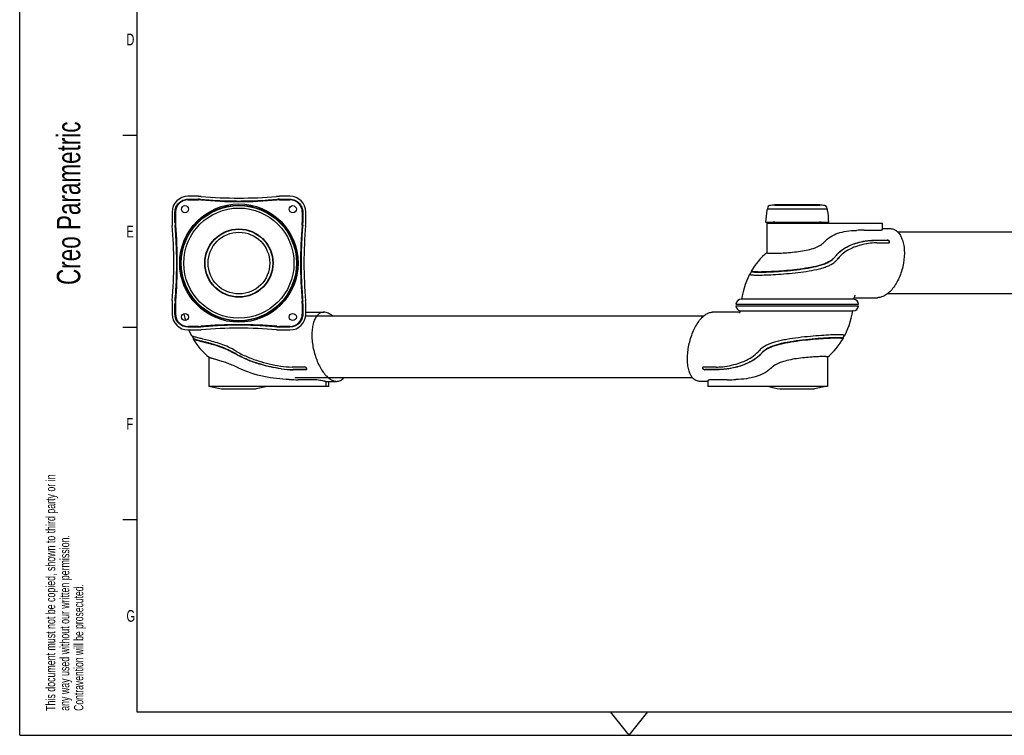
# Model space of a CAD drawing. Extents: x 0 to 420, y 0 to 297.
# Tile 1 of 7: x 0 to 210, y 0 to 153. Entities that reach past the tile are written whole.
import ezdxf

# ---------------------------------------------------------------- set-up
doc = ezdxf.new("R2010")
doc.units = 0
doc.header["$LTSCALE"] = 23.1
for name, color, linetype in [('100350_DXF_CONTINUOUS_LINE', 7, 'CONTINUOUS'), ('102161_DXF_CONTINUOUS_LINE', 7, 'CONTINUOUS'), ('102162_DXF_CONTINUOUS_LINE', 7, 'CONTINUOUS'), ('102163_DXF_CONTINUOUS_LINE', 7, 'CONTINUOUS'), ('102200_DXF_CONTINUOUS_LINE', 7, 'CONTINUOUS'), ('102205_DXF_FORMAT', 7, 'CONTINUOUS'), ('105-5481_DXF_CONTINUOUS_LI', 7, 'CONTINUOUS')]:
    doc.layers.add(name, color=color, linetype=linetype)
doc.styles.get("Standard").update_dxf_attribs({"font": 'txt', "width": 0.7})

# ---------------------------------------------------------------- blocks, each defined once
blk = doc.blocks.new('SYMBOL_16_BL0', base_point=(7.49, 145.42))
at = {"layer": '102205_DXF_FORMAT', "color": 7, "linetype": 'CONTINUOUS'}
for q in [(0, 14.98), (14.98, 0)]:
    blk.add_line((0, 0), q, dxfattribs=at)
for s, height, width, p in [('Denna ritning får ej utan vårt medgivande kopieras, eller', 1.9979, 0.687469, (7.64, 212.55)), ('eljest obehörigen användas. Överträdelse härav beivras', 1.9979, 0.686067, (10.63, 212.55)), ('med stöd av gällande lag.', 1.9979, 0.696, (13.63, 212.55)), ('Creo Parametric', 4.9947, 0.71746, (12.92, 96.09)), ('This document must not be copied, shown to third party or in', 1.9979, 0.704762, (7.58, 5.22)), ('any way used without our written permission.', 1.9979, 0.705628, (10.58, 5.22)), ('Contravention will be prosecuted.', 1.9979, 0.684704, (13.57, 5.22))]:
    blk.add_text(s, height=height, rotation=90, dxfattribs=dict(at, width=width)).set_placement(p)

msp = doc.modelspace()

# ---------------------------------------------------------------- linework, layer by layer
at = {"layer": '100350_DXF_CONTINUOUS_LINE', "color": 7, "linetype": 'CONTINUOUS'}
for p, q in [((38.1, 115.01), (35.88, 115.01)), ((57.63, 115.01), (55.41, 115.01)), ((32.5, 111.63), (32.5, 109.41)), ((61, 109.41), (61, 111.63)), ((32.5, 92.11), (32.5, 89.88)), ((61, 89.88), (61, 92.11)), ((35.88, 86.51), (38.1, 86.51)), ((55.41, 86.51), (57.63, 86.51))]:
    msp.add_line(p, q, dxfattribs=at)
for centre, radius in [((46.75, 100.76), 12.63), ((46.75, 100.76), 12.38), ((46.75, 100.76), 12.29), ((35.25, 112.26), 0.756), ((46.75, 100.76), 11.75), ((58.25, 112.26), 0.756), ((46.75, 100.76), 7.29), ((46.75, 100.76), 7.22), ((35.25, 89.26), 0.756), ((58.25, 89.26), 0.756)]:
    msp.add_circle(centre, radius, dxfattribs=at)
for centre, radius, start, end in [((35.88, 111.63), 3.38, 90, 180), ((35.88, 111.63), 2.68, 90.0744, 179.9258), ((35.88, 111.63), 2.64, 90.0743, 179.9257), ((38.1, 107.88), 7.12, 85.0355, 90), ((38.1, 107.88), 6.51, 85.0461, 90.0114), ((38.11, 107.88), 6.43, 85.0805, 90.0433), ((38.11, 107.88), 6.39, 85.0795, 90.0423), ((46.77, 208.32), 94.38, 265.0715, 269.9913), ((46.77, 208.32), 94.43, 265.0711, 269.9906), ((46.75, 207.46), 92.83, 265.0355, 274.9645), ((46.74, 208.32), 94.38, 270.0087, 274.9285), ((46.74, 208.32), 94.43, 270.0094, 274.9289), ((55.41, 107.88), 7.12, 90, 94.9645), ((55.41, 107.88), 6.51, 89.9886, 94.9539), ((55.4, 107.88), 6.43, 89.9567, 94.9195), ((55.4, 107.88), 6.39, 89.9577, 94.9205), ((57.63, 111.63), 3.38, 0, 90), ((57.63, 111.63), 2.68, 0.0744, 89.9258), ((57.63, 111.63), 2.64, 0.0743, 89.9257), ((39.63, 109.41), 7.12, 180, 184.9645), ((39.63, 109.41), 6.51, 179.9886, 184.9539), ((39.63, 109.4), 6.43, 179.9567, 184.9195), ((39.63, 109.4), 6.39, 179.9577, 184.9205), ((53.88, 109.4), 6.39, 355.0795, 0.0423), ((53.88, 109.4), 6.43, 355.0805, 0.0433), ((53.88, 109.41), 6.51, 355.0461, 0.0114), ((53.88, 109.41), 7.12, 355.0355, 360), ((-59.95, 100.76), 92.83, 355.0355, 4.9645), ((-60.47, 100.76), 94.05, 355.0629, 4.9371), ((-60.45, 100.76), 94.07, 355.0617, 4.9383), ((153.96, 100.76), 94.07, 175.0617, 184.9383), ((153.98, 100.76), 94.05, 175.0629, 184.9371), ((153.46, 100.76), 92.83, 175.0355, 184.9645), ((39.63, 92.11), 7.12, 175.0355, 180), ((39.63, 92.1), 6.51, 175.0461, 180.0114), ((39.63, 92.11), 6.43, 175.0805, 180.0433), ((39.63, 92.11), 6.39, 175.0795, 180.0423), ((53.88, 92.11), 6.39, 359.9577, 4.9205), ((53.88, 92.11), 6.43, 359.9567, 4.9195), ((53.88, 92.1), 6.51, 359.9886, 4.9539), ((53.88, 92.11), 7.12, 0, 4.9645), ((35.88, 89.88), 3.38, 180, 270), ((35.88, 89.88), 2.68, 180.0744, 269.9258), ((35.88, 89.88), 2.64, 180.0743, 269.9257), ((57.63, 89.88), 3.38, 270, 360), ((57.63, 89.88), 2.68, 270.0744, 359.9258), ((57.63, 89.88), 2.64, 270.0743, 359.9257), ((38.11, 93.63), 6.39, 269.9577, 274.9205), ((38.11, 93.63), 6.43, 269.9567, 274.9195), ((38.1, 93.63), 6.51, 269.9886, 274.9539), ((38.1, 93.63), 7.12, 270, 274.9645), ((46.77, -6.81), 94.43, 90.0094, 94.9289), ((46.77, -6.8), 94.38, 90.0087, 94.9285), ((46.75, -5.95), 92.83, 85.0355, 94.9645), ((46.74, -6.81), 94.43, 85.0711, 89.9906), ((46.74, -6.8), 94.38, 85.0715, 89.9913), ((55.41, 93.63), 7.12, 265.0355, 270), ((55.41, 93.63), 6.51, 265.0461, 270.0114), ((55.4, 93.63), 6.39, 265.0795, 270.0423), ((55.4, 93.63), 6.43, 265.0805, 270.0433)]:
    msp.add_arc(centre, radius, start, end, dxfattribs=at)
for points, knots in [([(33.12, 111.64), (33.12, 111.99), (33.27, 112.72), (33.88, 113.63), (34.8, 114.24), (35.52, 114.39), (35.88, 114.39)], [0, 0, 0, 0, 0.249927, 0.5, 0.750069, 1, 1, 1, 1]), ([(38.67, 114.37), (39, 114.34), (39.67, 114.28), (41.02, 114.19), (42.71, 114.09), (44.73, 114.03), (46.08, 114.01), (46.75, 114.01)], [0, 0, 0, 0, 0.124985, 0.24998, 0.499982, 0.74999, 1, 1, 1, 1]), ([(46.75, 114.01), (47.43, 114.01), (48.78, 114.03), (50.8, 114.09), (52.49, 114.19), (53.84, 114.28), (54.51, 114.34), (54.84, 114.37)], [0, 0, 0, 0, 0.25001, 0.500018, 0.75002, 0.875015, 1, 1, 1, 1]), ([(57.63, 114.39), (57.99, 114.39), (58.72, 114.24), (59.63, 113.63), (60.24, 112.72), (60.39, 111.99), (60.39, 111.64)], [0, 0, 0, 0, 0.249928, 0.500002, 0.750071, 1, 1, 1, 1]), ([(33.15, 92.67), (33.21, 93.34), (33.31, 94.69), (33.4, 96.37), (33.45, 97.72), (33.49, 99.07), (33.51, 101.43), (33.45, 104.13), (33.32, 106.49), (33.23, 107.84), (33.18, 108.51), (33.15, 108.85)], [0, 0, 0, 0, 0.124989, 0.249992, 0.312496, 0.375, 0.500007, 0.750005, 0.875008, 0.937507, 1, 1, 1, 1]), ([(60.36, 108.85), (60.3, 108.17), (60.2, 106.83), (60.11, 105.14), (60.06, 103.79), (60.02, 102.44), (60, 100.08), (60.06, 97.38), (60.19, 95.02), (60.28, 93.68), (60.33, 93), (60.36, 92.67)], [0, 0, 0, 0, 0.124989, 0.249992, 0.312496, 0.375, 0.500007, 0.750005, 0.875008, 0.937507, 1, 1, 1, 1]), ([(35.88, 87.12), (35.52, 87.12), (34.79, 87.27), (33.88, 87.88), (33.27, 88.8), (33.12, 89.52), (33.12, 89.88)], [0, 0, 0, 0, 0.249928, 0.500002, 0.750071, 1, 1, 1, 1]), ([(60.39, 89.88), (60.39, 89.52), (60.24, 88.8), (59.63, 87.88), (58.71, 87.27), (57.99, 87.12), (57.63, 87.12)], [0, 0, 0, 0, 0.249927, 0.5, 0.750069, 1, 1, 1, 1]), ([(46.75, 87.5), (46.08, 87.5), (44.73, 87.49), (42.71, 87.42), (41.02, 87.33), (39.67, 87.23), (39, 87.18), (38.67, 87.15)], [0, 0, 0, 0, 0.25001, 0.500018, 0.75002, 0.875015, 1, 1, 1, 1]), ([(54.84, 87.15), (54.51, 87.18), (53.84, 87.23), (52.49, 87.33), (50.8, 87.42), (48.78, 87.49), (47.43, 87.5), (46.75, 87.5)], [0, 0, 0, 0, 0.124985, 0.24998, 0.499982, 0.74999, 1, 1, 1, 1])]:
    msp.add_open_spline(points, degree=3, knots=knots, dxfattribs=at)
for points in [[(35.88, 114.39), (36.62, 114.39), (37.36, 114.39), (38.1, 114.39)], [(38.1, 114.31), (37.36, 114.31), (36.62, 114.31), (35.88, 114.31)], [(35.88, 114.27), (36.62, 114.27), (37.36, 114.27), (38.1, 114.27)], [(55.41, 114.39), (56.15, 114.39), (56.89, 114.39), (57.63, 114.39)], [(57.63, 114.31), (56.89, 114.31), (56.15, 114.31), (55.41, 114.31)], [(55.41, 114.27), (56.15, 114.27), (56.89, 114.27), (57.63, 114.27)], [(33.12, 109.41), (33.12, 110.15), (33.12, 110.89), (33.12, 111.64)], [(33.21, 111.63), (33.2, 110.89), (33.2, 110.15), (33.2, 109.41)], [(33.24, 109.41), (33.24, 110.15), (33.24, 110.89), (33.24, 111.63)], [(60.27, 111.63), (60.27, 110.89), (60.27, 110.15), (60.27, 109.41)], [(60.31, 109.41), (60.31, 110.15), (60.31, 110.89), (60.3, 111.63)], [(60.39, 111.64), (60.39, 110.89), (60.39, 110.15), (60.39, 109.41)], [(33.12, 89.88), (33.12, 90.62), (33.12, 91.36), (33.12, 92.1)], [(33.2, 92.11), (33.2, 91.36), (33.2, 90.62), (33.21, 89.88)], [(33.24, 89.88), (33.24, 90.62), (33.24, 91.36), (33.24, 92.11)], [(60.27, 92.11), (60.27, 91.36), (60.27, 90.62), (60.27, 89.88)], [(60.3, 89.88), (60.31, 90.62), (60.31, 91.36), (60.31, 92.11)], [(60.39, 92.1), (60.39, 91.36), (60.39, 90.62), (60.39, 89.88)], [(38.1, 87.24), (37.36, 87.24), (36.62, 87.25), (35.88, 87.25)], [(35.88, 87.21), (36.62, 87.21), (37.36, 87.21), (38.1, 87.2)], [(38.1, 87.12), (37.36, 87.12), (36.62, 87.12), (35.88, 87.12)], [(57.63, 87.25), (56.89, 87.25), (56.15, 87.24), (55.41, 87.24)], [(55.41, 87.2), (56.15, 87.21), (56.89, 87.21), (57.63, 87.21)], [(57.63, 87.12), (56.89, 87.12), (56.15, 87.12), (55.41, 87.12)]]:
    msp.add_open_spline(points, degree=3, dxfattribs=at)
at = {"layer": '102161_DXF_CONTINUOUS_LINE', "color": 7, "linetype": 'CONTINUOUS'}
msp.add_circle((46.75, 100.76), 6.58, dxfattribs=at)
at = {"layer": '102162_DXF_CONTINUOUS_LINE', "color": 7, "linetype": 'CONTINUOUS'}
for p, q in [((239.21, 107.33), (187.32, 107.33)), ((239.21, 94.18), (185.03, 94.18))]:
    msp.add_line(p, q, dxfattribs=at)
at = {"layer": '102163_DXF_CONTINUOUS_LINE', "color": 7, "linetype": 'CONTINUOUS'}
for p, q in [((60.98, 89.48), (145.89, 89.48)), ((58.66, 76.33), (143.47, 76.33))]:
    msp.add_line(p, q, dxfattribs=at)
at = {"layer": '102200_DXF_CONTINUOUS_LINE', "color": 7, "linetype": 'CONTINUOUS'}
for p, q in [((159.4, 102.98), (159.4, 109.26)), ((159.4, 109.26), (184.04, 109.26)), ((184.04, 107.98), (184.04, 109.26)), ((180.13, 107.78), (183.29, 107.78)), ((184.04, 108.13), (185.55, 108.13)), ((182.51, 105.62), (185.04, 105.62)), ((182.54, 105.66), (185.07, 105.66)), ((182.81, 105.08), (182.78, 105.08)), ((182.81, 105.08), (185.34, 105.08)), ((180.61, 104.89), (180.6, 104.88)), ((156.11, 99.01), (155.77, 98.4)), ((157.5, 98.2), (157.55, 98.2)), ((153.94, 93.09), (153.98, 93.09)), ((156.13, 93.09), (153.98, 93.09)), ((174.23, 93.09), (156.13, 93.09)), ((178.01, 93.38), (182.98, 93.38)), ((152.73, 92.01), (178.93, 92.01)), ((152.73, 91.66), (178.93, 91.66)), ((158.2, 90.57), (176.09, 90.57)), ((176.09, 90.57), (177.68, 90.57)), ((177.73, 90.57), (177.68, 90.57)), ((61, 90.28), (64.88, 90.28)), ((153.55, 90.28), (147.71, 90.28)), ((36.75, 85.2), (37.04, 84.67)), ((37.02, 84.71), (37.01, 84.7)), ((175.57, 84.71), (175.91, 85.33)), ((157.73, 82.11), (157.47, 81.83)), ((40.32, 80.7), (40.32, 74.41)), ((172.27, 80.71), (172.27, 74.41)), ((55.66, 78.77), (55.68, 78.77)), ((60.76, 78.58), (58.09, 78.58)), ((61, 78), (58.33, 78)), ((61.02, 78.04), (58.35, 78.04)), ((148.52, 78.58), (145.85, 78.58)), ((148.75, 78), (146.08, 78)), ((148.78, 78.04), (146.11, 78.04)), ((148.52, 78.58), (148.54, 78.58)), ((150.86, 78.78), (150.87, 78.78)), ((62.72, 75.88), (59.38, 75.88)), ((146.74, 75.66), (146.74, 74.41)), ((150.96, 75.88), (147.62, 75.88)), ((65.85, 74.41), (40.32, 74.41)), ((40.69, 74.41), (43.06, 73.94)), ((43.06, 73.94), (50.45, 73.94)), ((52.82, 74.41), (50.45, 73.94)), ((65.37, 74.41), (65.37, 75.53)), ((65.37, 75.53), (67.6, 75.53)), ((65.85, 75.53), (65.85, 74.41)), ((146.74, 75.53), (144.99, 75.53)), ((172.27, 74.41), (146.74, 74.41)), ((162.13, 73.94), (169.53, 73.94)), ((171.9, 74.41), (169.53, 73.94))]:
    msp.add_line(p, q, dxfattribs=at)
for points in [[(159.4, 103.01), (158.95, 102.62), (158.44, 102.14), (157.96, 101.64), (157.5, 101.12), (157.07, 100.58), (156.67, 100.02), (156.29, 99.45), (156.07, 99.09)], [(155.71, 98.43), (155.6, 98.23), (155.3, 97.57), (155.01, 96.89), (154.75, 96.18), (154.51, 95.42), (154.3, 94.62), (154.11, 93.78), (153.98, 93.09)], [(177.93, 93.07), (177.95, 93.13), (177.97, 93.23), (177.99, 93.32), (178.02, 93.4), (178.04, 93.48), (178.07, 93.56), (178.09, 93.63), (178.11, 93.69), (178.13, 93.74), (178.15, 93.79), (178.17, 93.83), (178.19, 93.86), (178.2, 93.89), (178.21, 93.91), (178.21, 93.92)], [(153.67, 90.61), (153.65, 90.55), (153.63, 90.48), (153.61, 90.42), (153.58, 90.36), (153.56, 90.31), (153.54, 90.26), (153.52, 90.22), (153.5, 90.18), (153.48, 90.15), (153.47, 90.13), (153.45, 90.1), (153.44, 90.09), (153.43, 90.07), (153.43, 90.07), (153.43, 90.06)], [(175.97, 85.29), (176.05, 85.44), (176.36, 86.09), (176.64, 86.77), (176.91, 87.48), (177.15, 88.23), (177.36, 89.03), (177.55, 89.86), (177.68, 90.57)], [(35.02, 89.97), (35.04, 89.86), (35.23, 89.03), (35.37, 88.51)], [(36.06, 86.51), (36.23, 86.09), (36.54, 85.44), (36.62, 85.29)], [(36.98, 84.63), (37.22, 84.23), (37.6, 83.66), (38.01, 83.1), (38.44, 82.57), (38.89, 82.05), (39.38, 81.55), (39.89, 81.07), (40.34, 80.68)], [(172.27, 80.7), (172.7, 81.07), (173.21, 81.55), (173.7, 82.05), (174.15, 82.57), (174.58, 83.1), (174.99, 83.66), (175.36, 84.23), (175.61, 84.63)]]:
    msp.add_lwpolyline(points, dxfattribs=at)
for centre, radius, start, end in [((165.83, 85), 25, 101.1016, 104.0341), ((165.83, 85), 25, 75.9659, 78.8984), ((180.07, 61.54), 46.24, 89.9224, 92.0179), ((182.36, 93.43), 12.23, 99.5203, 99.7466), ((185.34, 105.37), 0.287, 269.9323, 277.052), ((179.44, 97.92), 6.95, 133.7978, 142.2109), ((179.6, 97.76), 7.18, 133.4013, 133.8314), ((183.05, 91.84), 13.28, 100.4215, 100.5966), ((170.81, 104.61), 3.97, 313.1146, 321.4693), ((170.81, 104.61), 3.96, 321.471, 322.2077), ((171.05, 104.35), 4.36, 311.5776, 313.1341), ((171.1, 104.3), 4.29, 313.1339, 322.207), ((179.72, 97.55), 6.67, 133.3528, 142.1648), ((179.8, 97.54), 6.73, 133.395, 142.1484), ((153.98, 91.83), 1.26, 92, 172.0324), ((177.68, 91.83), 1.26, 7.9676, 79.1965), ((153.98, 91.83), 1.26, 187.9676, 256.7797), ((177.68, 91.83), 1.26, 272, 352.0324), ((174.65, 61.76), 23.7, 90.0006, 90.1252), ((161.29, 78.69), 4.93, 135.5961, 136.2076), ((152.46, 86.61), 7.68, 316.3121, 316.6913), ((152.48, 86.6), 7.66, 316.691, 318.0469), ((161.55, 78.45), 4.54, 137.434, 138.0472), ((161.55, 78.44), 4.55, 136.2092, 137.4336), ((58.82, 99.3), 20.77, 261.0901, 261.2499), ((58.09, 94.6), 16.02, 261.3405, 269.9926), ((58.73, 99.11), 21.14, 261.9663, 262.1246), ((58.36, 96.45), 18.41, 262.0205, 269.9819), ((58.33, 96.3), 18.3, 262.1487, 269.9791), ((148.23, 93.83), 15.28, 279.749, 279.9116), ((148.9, 92.23), 14.23, 278.8902, 279.0984), ((59.38, 137.93), 62.05, 268.2593, 270), ((151.02, 128.51), 52.63, 269.9346, 271.8911), ((165.83, 98.66), 25, 255.9659, 261.4913)]:
    msp.add_arc(centre, radius, start, end, dxfattribs=at)
msp.add_ellipse((65.37, 82.91), major_axis=(0, 7.38), ratio=0.522677, start_param=-3.215589, end_param=-3.141517, dxfattribs=at)
for points, knots in [([(171.65, 105.3), (172.01, 105.72), (172.89, 106.46), (174.52, 107.2), (176.4, 107.62), (177.74, 107.73), (178.44, 107.75)], [0, 0, 0, 0, 0.224394, 0.458694, 0.715575, 1, 1, 1, 1]), ([(185.55, 108.13), (185.82, 108.13), (186.38, 108.03), (187.14, 107.58), (187.75, 106.86), (188.22, 105.92), (188.54, 104.79), (188.75, 103.05), (188.59, 100.7), (187.93, 98.41), (187.12, 96.7), (186.42, 95.58), (185.62, 94.65), (184.77, 93.95), (183.89, 93.5), (183.27, 93.38), (182.98, 93.38)], [0, 0, 0, 0, 0.043969, 0.08903, 0.138486, 0.194198, 0.256605, 0.325127, 0.474988, 0.630611, 0.705916, 0.777043, 0.842489, 0.90129, 0.953374, 1, 1, 1, 1]), ([(183.29, 107.78), (183.4, 107.78), (183.58, 107.79), (183.79, 107.82), (183.92, 107.87), (183.99, 107.9), (184.04, 107.95), (184.04, 107.98)], [0, 0, 0, 0, 0.391908, 0.691769, 0.804219, 0.891515, 1, 1, 1, 1]), ([(160.56, 102.85), (160.95, 102.85), (161.82, 102.87), (163.24, 102.95), (164.85, 103.08), (166.51, 103.28), (168.12, 103.57), (169.57, 103.97), (170.77, 104.52), (171.4, 105.03), (171.65, 105.3)], [0, 0, 0, 0, 0.100563, 0.226422, 0.36856, 0.516865, 0.661096, 0.792374, 0.905389, 1, 1, 1, 1]), ([(174.67, 102.98), (175.02, 103.31), (175.81, 103.92), (177.17, 104.62), (178.67, 105.15), (179.74, 105.39), (180.29, 105.48)], [0, 0, 0, 0, 0.234727, 0.476021, 0.730108, 1, 1, 1, 1]), ([(174.67, 102.98), (175.09, 103.37), (175.96, 104), (177.36, 104.67), (178.77, 105.14), (179.75, 105.36), (180.26, 105.44)], [0, 0, 0, 0, 0.279643, 0.513656, 0.749738, 1, 1, 1, 1]), ([(180.26, 105.44), (180.44, 105.47), (181.18, 105.58), (181.94, 105.62), (182.51, 105.62)], [0, 0, 0, 0, 0.235409, 1, 1, 1, 1]), ([(180.34, 105.49), (180.52, 105.52), (181.25, 105.63), (181.99, 105.66), (182.54, 105.66)], [0, 0, 0, 0, 0.24284, 1, 1, 1, 1]), ([(182.78, 105.08), (182.6, 105.08), (181.89, 105.06), (181.17, 104.99), (180.65, 104.89)], [0, 0, 0, 0, 0.256397, 1, 1, 1, 1]), ([(185.51, 105.18), (185.51, 105.23), (185.49, 105.33), (185.41, 105.45), (185.27, 105.57), (185.13, 105.62), (185.04, 105.62)], [0, 0, 0, 0, 0.212395, 0.404972, 0.613025, 1, 1, 1, 1]), ([(185.51, 105.16), (185.52, 105.18), (185.55, 105.23), (185.54, 105.31), (185.51, 105.4), (185.43, 105.52), (185.28, 105.62), (185.14, 105.66), (185.07, 105.66)], [0, 0, 0, 0, 0.096029, 0.201438, 0.320829, 0.453577, 0.73754, 1, 1, 1, 1]), ([(185.37, 105.08), (185.4, 105.08), (185.45, 105.1), (185.5, 105.14), (185.51, 105.16)], [0, 0, 0, 0, 0.52369, 1, 1, 1, 1]), ([(159.4, 102.98), (159.4, 102.97), (159.42, 102.94), (159.48, 102.92), (159.57, 102.9), (159.71, 102.88), (159.87, 102.87), (160.16, 102.85), (160.39, 102.85), (160.56, 102.85)], [0, 0, 0, 0, 0.031493, 0.083853, 0.164166, 0.27383, 0.412908, 0.580921, 1, 1, 1, 1]), ([(180.6, 104.88), (180.07, 104.78), (179.04, 104.54), (177.59, 104.02), (176.28, 103.34), (175.52, 102.76), (175.18, 102.43)], [0, 0, 0, 0, 0.27093, 0.525508, 0.76639, 1, 1, 1, 1]), ([(157.55, 98.2), (158.1, 98.2), (159.33, 98.24), (161.33, 98.34), (163.59, 98.5), (165.97, 98.74), (168.32, 99.07), (170.19, 99.43), (171.56, 99.82), (172.46, 100.16), (173.27, 100.56), (173.74, 100.91), (173.95, 101.09)], [0, 0, 0, 0, 0.098163, 0.219486, 0.356576, 0.501113, 0.644497, 0.778625, 0.840148, 0.897334, 0.950312, 1, 1, 1, 1]), ([(173.52, 101.72), (173.32, 101.53), (172.88, 101.19), (172.11, 100.79), (171.24, 100.45), (169.92, 100.07), (168.11, 99.71), (165.85, 99.39), (163.57, 99.15), (161.41, 98.99), (159.49, 98.89), (158.32, 98.86), (157.79, 98.86)], [0, 0, 0, 0, 0.049919, 0.10323, 0.160769, 0.22262, 0.357243, 0.500874, 0.645352, 0.782068, 0.902731, 1, 1, 1, 1]), ([(157.84, 98.83), (158.44, 98.83), (159.77, 98.86), (161.95, 98.99), (164.4, 99.19), (166.92, 99.49), (169.22, 99.88), (171.1, 100.36), (172.49, 100.92), (173.2, 101.42), (173.48, 101.68)], [0, 0, 0, 0, 0.110407, 0.249206, 0.40567, 0.569232, 0.721089, 0.840254, 0.928996, 1, 1, 1, 1]), ([(156.12, 99), (156.1, 99.01), (156.07, 99.03), (156.06, 99.06), (156.07, 99.08), (156.07, 99.08)], [0, 0, 0, 0, 0.564237, 0.777508, 1, 1, 1, 1]), ([(157.79, 98.86), (157.58, 98.86), (157.21, 98.87), (156.72, 98.89), (156.39, 98.92), (156.21, 98.96), (156.14, 98.98), (156.12, 99)], [0, 0, 0, 0, 0.372961, 0.666011, 0.875082, 0.947832, 1, 1, 1, 1]), ([(156.18, 98.96), (156.2, 98.95), (156.27, 98.93), (156.45, 98.89), (156.77, 98.85), (157.26, 98.83), (157.63, 98.83), (157.84, 98.83)], [0, 0, 0, 0, 0.052328, 0.125232, 0.334611, 0.627615, 1, 1, 1, 1]), ([(155.71, 98.43), (155.7, 98.42), (155.7, 98.39), (155.72, 98.36), (155.74, 98.35)], [0, 0, 0, 0, 0.45917, 1, 1, 1, 1]), ([(155.8, 98.51), (155.79, 98.51), (155.76, 98.49), (155.73, 98.46), (155.72, 98.44)], [0, 0, 0, 0, 0.305111, 1, 1, 1, 1]), ([(155.75, 98.34), (155.76, 98.34), (155.78, 98.33), (155.81, 98.32), (155.83, 98.31)], [0, 0, 0, 0, 0.215712, 1, 1, 1, 1]), ([(155.77, 98.4), (155.76, 98.39), (155.76, 98.36), (155.77, 98.34), (155.78, 98.33)], [0, 0, 0, 0, 0.490621, 1, 1, 1, 1]), ([(155.84, 98.54), (155.84, 98.54), (155.82, 98.53), (155.81, 98.52), (155.8, 98.51)], [0, 0, 0, 0, 0.2653, 1, 1, 1, 1]), ([(155.83, 98.31), (155.91, 98.29), (156.11, 98.26), (156.47, 98.22), (156.95, 98.21), (157.3, 98.2), (157.5, 98.2)], [0, 0, 0, 0, 0.146415, 0.363131, 0.648774, 1, 1, 1, 1]), ([(177.92, 93.07), (177.89, 93.08), (177.78, 93.08), (177.57, 93.09), (177.26, 93.09), (176.84, 93.09), (176.33, 93.09), (175.45, 93.09), (174.74, 93.09), (174.23, 93.09)], [0, 0, 0, 0, 0.028269, 0.084701, 0.169541, 0.282606, 0.423317, 0.590708, 1, 1, 1, 1]), ([(153.69, 90.6), (153.71, 90.6), (153.76, 90.59), (153.89, 90.59), (154.13, 90.58), (154.52, 90.58), (155.03, 90.57), (155.66, 90.57), (156.41, 90.57), (157.27, 90.57), (157.88, 90.57), (158.2, 90.57)], [0, 0, 0, 0, 0.01143, 0.029741, 0.087326, 0.173059, 0.286742, 0.427681, 0.594677, 0.78616, 1, 1, 1, 1]), ([(64.88, 90.28), (64.64, 90.28), (64.15, 90.18), (63.51, 89.71), (63, 88.99), (62.62, 88.05), (62.38, 86.93), (62.29, 85.67), (62.34, 84.31), (62.53, 82.89), (62.86, 81.48), (63.31, 80.12), (63.88, 78.85), (64.53, 77.74), (65.25, 76.81), (66.01, 76.1), (66.79, 75.65), (67.34, 75.53), (67.6, 75.53)], [0, 0, 0, 0, 0.039684, 0.081408, 0.129153, 0.184778, 0.248412, 0.319104, 0.395271, 0.474969, 0.556059, 0.63632, 0.713548, 0.78568, 0.850968, 0.908256, 0.957418, 1, 1, 1, 1]), ([(66.7, 89.48), (66.42, 89.72), (65.86, 90.11), (65.19, 90.28), (64.88, 90.28)], [0, 0, 0, 0, 0.543757, 1, 1, 1, 1]), ([(144.99, 75.53), (144.75, 75.53), (144.26, 75.63), (143.61, 76.1), (143.1, 76.82), (142.73, 77.76), (142.49, 78.88), (142.39, 80.14), (142.45, 81.5), (142.64, 82.92), (142.97, 84.33), (143.42, 85.69), (143.98, 86.96), (144.63, 88.07), (145.35, 89), (146.11, 89.71), (146.9, 90.16), (147.45, 90.28), (147.71, 90.28)], [0, 0, 0, 0, 0.039684, 0.081408, 0.129152, 0.184776, 0.24841, 0.319101, 0.395269, 0.474967, 0.556057, 0.636318, 0.713545, 0.785677, 0.850965, 0.908255, 0.957417, 1, 1, 1, 1]), ([(36.69, 85.23), (36.67, 85.24), (36.65, 85.26), (36.62, 85.28), (36.62, 85.29)], [0, 0, 0, 0, 0.593726, 1, 1, 1, 1]), ([(46.14, 81.99), (45.63, 82.3), (44.59, 82.85), (42.98, 83.47), (41.44, 83.95), (40.04, 84.32), (38.83, 84.62), (37.97, 84.83), (37.41, 84.98), (37.1, 85.07), (36.87, 85.15), (36.74, 85.2), (36.69, 85.23)], [0, 0, 0, 0, 0.178557, 0.35177, 0.51431, 0.660768, 0.786283, 0.886633, 0.92632, 0.958564, 0.98315, 1, 1, 1, 1]), ([(37.01, 84.7), (37, 84.69), (36.98, 84.68), (36.97, 84.66), (36.97, 84.65)], [0, 0, 0, 0, 0.580072, 1, 1, 1, 1]), ([(36.99, 84.62), (37.02, 84.59), (37.11, 84.54), (37.29, 84.46), (37.55, 84.38), (37.88, 84.28), (38.29, 84.17), (38.96, 84), (39.95, 83.75), (41.29, 83.39), (42.77, 82.93), (44.33, 82.32), (45.35, 81.78), (45.85, 81.48)], [0, 0, 0, 0, 0.012399, 0.032884, 0.061602, 0.098406, 0.143025, 0.195081, 0.319672, 0.467864, 0.634527, 0.813912, 1, 1, 1, 1]), ([(45.88, 81.51), (45.51, 81.74), (44.74, 82.16), (43.51, 82.7), (42.18, 83.17), (41.02, 83.51), (40.06, 83.76), (39.37, 83.94), (38.73, 84.11), (38.18, 84.25), (37.73, 84.38), (37.39, 84.48), (37.19, 84.56), (37.08, 84.62), (37.05, 84.65), (37.04, 84.67)], [0, 0, 0, 0, 0.138032, 0.279008, 0.427836, 0.585096, 0.665077, 0.742286, 0.812858, 0.874061, 0.92392, 0.961458, 0.986633, 0.994693, 1, 1, 1, 1]), ([(174.59, 85.46), (174.07, 85.46), (172.87, 85.42), (170.88, 85.31), (168.58, 85.13), (166.11, 84.86), (164.03, 84.56), (162.42, 84.25), (161.29, 83.97), (160.24, 83.65), (159.29, 83.25), (158.46, 82.77), (157.98, 82.36), (157.76, 82.14)], [0, 0, 0, 0, 0.090302, 0.207154, 0.342767, 0.488138, 0.633817, 0.703928, 0.770873, 0.833911, 0.892721, 0.947671, 1, 1, 1, 1]), ([(158.27, 81.59), (158.47, 81.8), (158.93, 82.19), (159.73, 82.66), (160.65, 83.05), (162.04, 83.48), (163.93, 83.88), (166.28, 84.23), (168.63, 84.48), (170.82, 84.66), (172.7, 84.77), (173.84, 84.8), (174.33, 84.8)], [0, 0, 0, 0, 0.052539, 0.108047, 0.167539, 0.23123, 0.369184, 0.515202, 0.660322, 0.795186, 0.910952, 1, 1, 1, 1]), ([(174.28, 84.83), (173.71, 84.83), (172.38, 84.79), (170.18, 84.65), (167.63, 84.42), (165, 84.09), (162.62, 83.66), (160.71, 83.12), (159.3, 82.48), (158.59, 81.92), (158.3, 81.62)], [0, 0, 0, 0, 0.103619, 0.240744, 0.399633, 0.567726, 0.720545, 0.837386, 0.925959, 1, 1, 1, 1]), ([(175.52, 84.73), (175.5, 84.75), (175.45, 84.76), (175.31, 84.79), (175.08, 84.82), (174.71, 84.83), (174.44, 84.83), (174.28, 84.83)], [0, 0, 0, 0, 0.051829, 0.124178, 0.332616, 0.625534, 1, 1, 1, 1]), ([(174.33, 84.8), (174.49, 84.8), (174.77, 84.8), (175.13, 84.78), (175.37, 84.76), (175.51, 84.73), (175.56, 84.71), (175.58, 84.7)], [0, 0, 0, 0, 0.375003, 0.668045, 0.876168, 0.948341, 1, 1, 1, 1]), ([(175.88, 85.38), (175.82, 85.4), (175.67, 85.42), (175.41, 85.44), (175.05, 85.46), (174.79, 85.46), (174.65, 85.46)], [0, 0, 0, 0, 0.146694, 0.363039, 0.648295, 1, 1, 1, 1]), ([(175.58, 84.7), (175.59, 84.69), (175.61, 84.68), (175.62, 84.66), (175.61, 84.65)], [0, 0, 0, 0, 0.580072, 1, 1, 1, 1]), ([(175.84, 85.2), (175.85, 85.2), (175.87, 85.21), (175.89, 85.22), (175.9, 85.23)], [0, 0, 0, 0, 0.27037, 1, 1, 1, 1]), ([(175.91, 85.33), (175.91, 85.33), (175.92, 85.35), (175.91, 85.37), (175.9, 85.38)], [0, 0, 0, 0, 0.48924, 1, 1, 1, 1]), ([(175.94, 85.36), (175.94, 85.36), (175.92, 85.36), (175.91, 85.37), (175.9, 85.37)], [0, 0, 0, 0, 0.223934, 1, 1, 1, 1]), ([(175.9, 85.23), (175.91, 85.23), (175.93, 85.25), (175.95, 85.27), (175.96, 85.28)], [0, 0, 0, 0, 0.305959, 1, 1, 1, 1]), ([(175.97, 85.29), (175.98, 85.3), (175.98, 85.33), (175.95, 85.35), (175.94, 85.36)], [0, 0, 0, 0, 0.431389, 1, 1, 1, 1]), ([(46.14, 81.99), (46.87, 81.54), (48.41, 80.77), (50.8, 79.89), (53.2, 79.22), (54.81, 78.9), (55.61, 78.78)], [0, 0, 0, 0, 0.257005, 0.511046, 0.759595, 1, 1, 1, 1]), ([(46.7, 78.36), (46.34, 78.54), (45.61, 78.88), (44.52, 79.33), (43.47, 79.7), (42.53, 80), (41.81, 80.2), (41.32, 80.34), (41.02, 80.43), (40.77, 80.5), (40.58, 80.57), (40.44, 80.62), (40.37, 80.66), (40.34, 80.68)], [0, 0, 0, 0, 0.18064, 0.356235, 0.521203, 0.669625, 0.795892, 0.849171, 0.895194, 0.933535, 0.963878, 0.986023, 1, 1, 1, 1]), ([(55.78, 78.18), (54.94, 78.3), (53.25, 78.61), (50.73, 79.29), (48.23, 80.2), (46.62, 81.01), (45.85, 81.48)], [0, 0, 0, 0, 0.240982, 0.489596, 0.743378, 1, 1, 1, 1]), ([(55.8, 78.22), (55.07, 78.32), (53.6, 78.58), (51.32, 79.16), (48.7, 80.04), (46.87, 80.91), (45.88, 81.51)], [0, 0, 0, 0, 0.210627, 0.426591, 0.669141, 1, 1, 1, 1]), ([(150.87, 78.78), (151.52, 78.89), (152.79, 79.18), (154.56, 79.81), (156.16, 80.66), (157.07, 81.41), (157.47, 81.83)], [0, 0, 0, 0, 0.270368, 0.52436, 0.764858, 1, 1, 1, 1]), ([(158.01, 81.31), (157.6, 80.87), (156.77, 80.19), (155.42, 79.44), (153.61, 78.69), (152.15, 78.34), (151.15, 78.18)], [0, 0, 0, 0, 0.236071, 0.415924, 0.602198, 1, 1, 1, 1]), ([(158.01, 81.31), (157.72, 81.01), (157.15, 80.51), (156.02, 79.76), (154.64, 79.1), (152.94, 78.56), (151.78, 78.31), (151.18, 78.22)], [0, 0, 0, 0, 0.162675, 0.300011, 0.533792, 0.760214, 1, 1, 1, 1]), ([(171.41, 80.81), (171.06, 80.81), (170.25, 80.79), (168.91, 80.71), (167.36, 80.58), (165.7, 80.38), (164.06, 80.09), (162.19, 79.59), (160.9, 78.95), (160.28, 78.36)], [0, 0, 0, 0, 0.090763, 0.209423, 0.347466, 0.495035, 0.641843, 0.778567, 1, 1, 1, 1]), ([(172.27, 80.71), (172.27, 80.72), (172.25, 80.75), (172.21, 80.76), (172.14, 80.78), (172.04, 80.79), (171.92, 80.8), (171.71, 80.81), (171.53, 80.81), (171.41, 80.81)], [0, 0, 0, 0, 0.030784, 0.082647, 0.162457, 0.271686, 0.410483, 0.57862, 1, 1, 1, 1]), ([(57.5, 75.91), (55.69, 75.96), (51.98, 76.37), (48.41, 77.53), (46.7, 78.36)], [0, 0, 0, 0, 0.487979, 1, 1, 1, 1]), ([(61.22, 78.17), (61.23, 78.27), (61.12, 78.44), (60.94, 78.55), (60.82, 78.58), (60.76, 78.58)], [0, 0, 0, 0, 0.465818, 0.74211, 1, 1, 1, 1]), ([(61, 78), (61.04, 78), (61.11, 78.01), (61.18, 78.06), (61.2, 78.09)], [0, 0, 0, 0, 0.54069, 1, 1, 1, 1]), ([(61.09, 78.05), (61.11, 78.05), (61.15, 78.06), (61.19, 78.09), (61.21, 78.11)], [0, 0, 0, 0, 0.268237, 1, 1, 1, 1]), ([(145.65, 78.49), (145.63, 78.47), (145.61, 78.41), (145.62, 78.3), (145.71, 78.15), (145.88, 78.04), (146.02, 78), (146.08, 78)], [0, 0, 0, 0, 0.099554, 0.206454, 0.453203, 0.732949, 1, 1, 1, 1]), ([(145.65, 78.45), (145.64, 78.35), (145.74, 78.18), (145.93, 78.07), (146.05, 78.04), (146.11, 78.04)], [0, 0, 0, 0, 0.465, 0.741305, 1, 1, 1, 1]), ([(145.78, 78.58), (145.76, 78.57), (145.71, 78.56), (145.67, 78.52), (145.65, 78.49)], [0, 0, 0, 0, 0.268612, 1, 1, 1, 1]), ([(148.54, 78.58), (148.74, 78.58), (149.5, 78.6), (150.26, 78.67), (150.82, 78.77)], [0, 0, 0, 0, 0.255386, 1, 1, 1, 1]), ([(151.1, 78.17), (150.91, 78.14), (150.13, 78.04), (149.35, 78), (148.75, 78)], [0, 0, 0, 0, 0.243956, 1, 1, 1, 1]), ([(151.18, 78.22), (150.99, 78.19), (150.19, 78.08), (149.39, 78.04), (148.78, 78.04)], [0, 0, 0, 0, 0.236508, 1, 1, 1, 1]), ([(160.28, 78.36), (159.85, 77.94), (158.82, 77.2), (157.01, 76.47), (154.96, 76.04), (153.51, 75.93), (152.75, 75.91)], [0, 0, 0, 0, 0.225121, 0.461851, 0.719187, 1, 1, 1, 1]), ([(65.09, 75.55), (64.94, 75.57), (64.58, 75.64), (64.01, 75.75), (63.37, 75.85), (62.94, 75.88), (62.72, 75.88)], [0, 0, 0, 0, 0.193004, 0.449654, 0.73224, 1, 1, 1, 1]), ([(67.6, 75.53), (67.74, 75.53), (68.03, 75.56), (68.58, 75.78), (68.93, 76.09), (69.12, 76.33)], [0, 0, 0, 0, 0.240526, 0.481198, 1, 1, 1, 1]), ([(147.62, 75.88), (147.49, 75.88), (147.28, 75.87), (147.03, 75.83), (146.88, 75.78), (146.8, 75.74), (146.74, 75.69), (146.74, 75.66)], [0, 0, 0, 0, 0.391161, 0.693774, 0.807604, 0.895554, 1, 1, 1, 1])]:
    msp.add_open_spline(points, degree=3, knots=knots, dxfattribs=at)
for points in [[(185.49, 105.14), (185.5, 105.15), (185.5, 105.17), (185.51, 105.18)], [(156.07, 99.08), (156.07, 99.09), (156.07, 99.09), (156.07, 99.09)], [(155.72, 98.44), (155.71, 98.44), (155.71, 98.44), (155.71, 98.43)], [(155.74, 98.35), (155.74, 98.35), (155.75, 98.35), (155.75, 98.34)], [(36.97, 84.65), (36.98, 84.64), (36.98, 84.64), (36.98, 84.63)], [(36.98, 84.63), (36.98, 84.63), (36.99, 84.62), (36.99, 84.62)], [(175.61, 84.65), (175.61, 84.64), (175.61, 84.64), (175.61, 84.63)], [(175.9, 85.37), (175.89, 85.38), (175.89, 85.38), (175.88, 85.38)], [(175.96, 85.28), (175.97, 85.28), (175.97, 85.29), (175.97, 85.29)], [(61.02, 78.04), (61.05, 78.04), (61.07, 78.04), (61.09, 78.05)], [(61.2, 78.09), (61.21, 78.11), (61.22, 78.14), (61.22, 78.17)], [(145.66, 78.51), (145.65, 78.49), (145.65, 78.47), (145.65, 78.45)], [(145.85, 78.58), (145.82, 78.58), (145.8, 78.58), (145.78, 78.58)]]:
    msp.add_open_spline(points, degree=3, dxfattribs=at)
at = {"layer": '102205_DXF_FORMAT', "color": 7, "linetype": 'CONTINUOUS'}
for p, q in [((0, 0), (0, 297)), ((25, 292), (25, 5)), ((25, 128), (22, 128)), ((25, 87), (22, 87)), ((25, 46), (22, 46)), ((25, 5), (415, 5)), ((130, 0), (126, 5)), ((130, 0), (134, 5)), ((0, 0), (420, 0))]:
    msp.add_line(p, q, dxfattribs=at)
at = {"layer": '105-5481_DXF_CONTINUOUS_LI', "color": 7, "linetype": 'CONTINUOUS'}
for p, q in [((159.59, 112.76), (159.51, 112.31)), ((159.51, 112.31), (172.15, 112.31)), ((161.03, 113.16), (161.03, 113.13)), ((170.63, 113.16), (161.03, 113.16)), ((161.03, 113.13), (170.63, 113.13)), ((170.63, 113.16), (170.63, 113.13)), ((172.07, 112.76), (172.15, 112.31)), ((159.08, 109.51), (172.58, 109.51))]:
    msp.add_line(p, q, dxfattribs=at)
for centre, radius, start, end in [((184.17, 108.2), 25.12, 171.1852, 177.0149), ((159.72, 111.99), 0.375, 122.6728, 171.1852), ((159.96, 112.69), 0.375, 93.7727, 169.4941), ((165.83, 23.65), 89.61, 93.0705, 93.7727), ((165.83, 23.65), 89.61, 86.2273, 86.9295), ((171.7, 112.69), 0.375, 10.5059, 86.2273), ((171.95, 111.99), 0.375, 8.8148, 57.3272), ((147.49, 108.2), 25.12, 2.9851, 8.8148)]:
    msp.add_arc(centre, radius, start, end, dxfattribs=at)

# ---------------------------------------------------------------- block references
at = {"layer": '102205_DXF_FORMAT', "color": 7, "linetype": 'CONTINUOUS'}
msp.add_blockref('SYMBOL_16_BL0', (7.49, 145.42), dxfattribs=at)

# ---------------------------------------------------------------- texts
at = {"layer": '102205_DXF_FORMAT', "color": 7, "linetype": 'CONTINUOUS', "char_height": 2.5, "attachment_point": 1}
for s, insert, width in [('D', (22.77, 149.73), 3.3929), ('E', (22.77, 108.73), 2.6786), ('F', (22.77, 67.73), 2.6786), ('G', (22.77, 26.73), 2.9464)]:
    msp.add_mtext(s, dxfattribs=dict(at, insert=insert, width=width))

doc.saveas('drawing.dxf')
